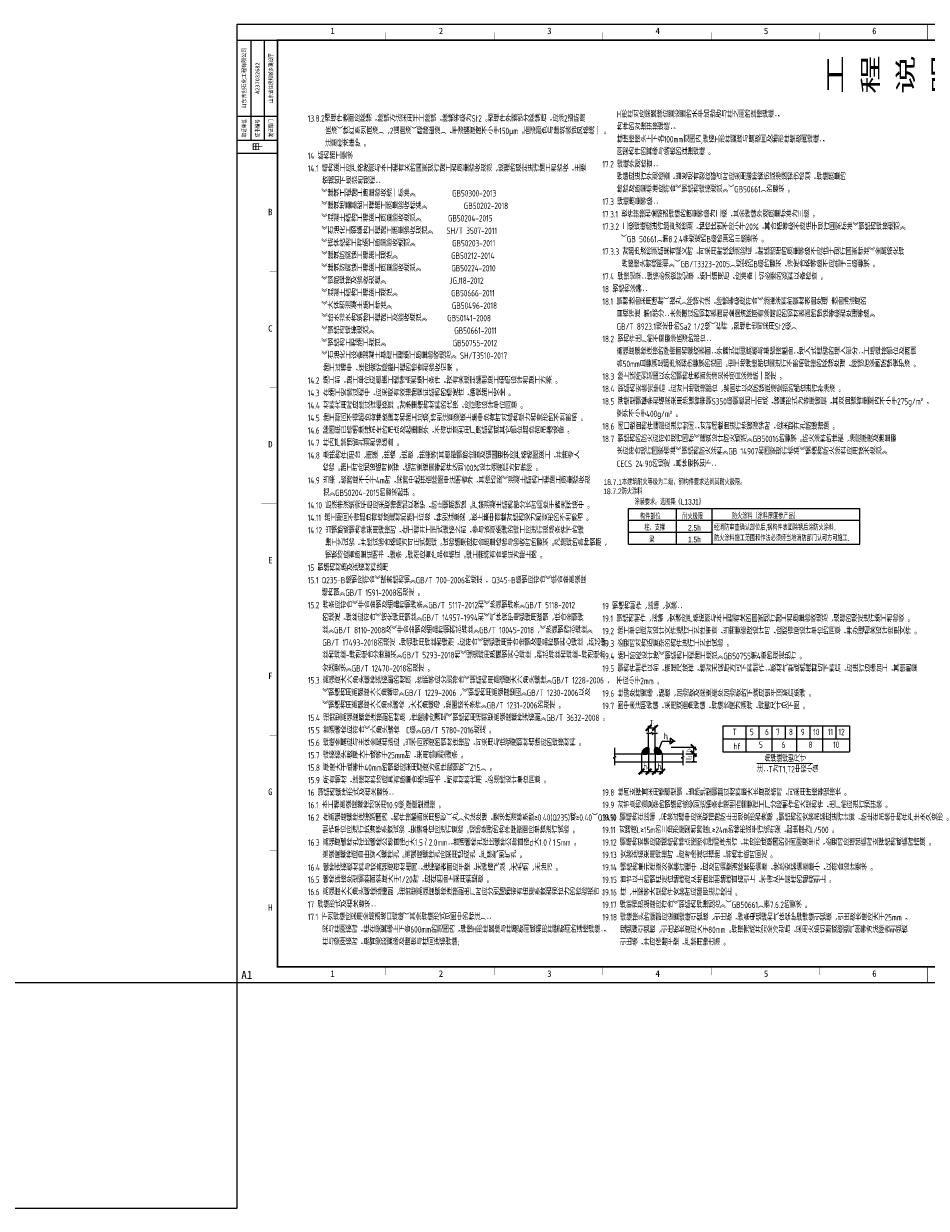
# Model space of a CAD drawing. Extents: x -294221 to 474257, y -25219 to 114942.
# Tile 5 of 70: x -171333 to -115383, y -25219 to 48167. Entities that reach past the tile are written whole.
import ezdxf
from ezdxf.enums import TextEntityAlignment as Align

# ---------------------------------------------------------------- set-up
doc = ezdxf.new("R2010")
doc.units = 0
doc.header["$LTSCALE"] = 1000
doc.linetypes.add('CONTINOUS', pattern=[0])
for name, color, linetype in [('1-ZHMH-图名', 7, 'Continuous'), ('2', 15, 'Continuous'), ('BORDER', 7, 'Continuous'), ('DIM', 3, 'Continuous'), ('TXT', 12, 'Continuous'), ('说明', 2, 'Continuous')]:
    doc.layers.add(name, color=color, linetype=linetype)
doc.styles.add('QC_宋体', font='txt')
doc.styles.add('QY font', font='qy_eng.shx', dxfattribs={"width": 0.7, "bigfont": 'qy_chn.shx'})
doc.styles.add('TSSD_Rein', font='Tssdeng.shx', dxfattribs={"width": 0.7, "bigfont": '@@tssdchn.shx'})
doc.styles.add('宋体', font='txt')

# ---------------------------------------------------------------- blocks, each defined once
blk = doc.blocks.new('XG')
blk.add_line((0, 0.91), (0, -0.91))
at = {"color": 0, "const_width": 0.25}
blk.add_lwpolyline([(-0.44, -0.41), (0.44, 0.47)], dxfattribs=at)
at = {"layer": '2', "linetype": 'CONTINOUS', "ltscale": 8}
blk.add_line((0, 0), (-2.33, 0), dxfattribs=at)
at = {"layer": 'Defpoints', "color": 0, "linetype": 'ByBlock'}
blk.add_point((0, -0.03), dxfattribs=at)
blk = doc.blocks.new('_ArchTick')
at = {"color": 0, "linetype": 'ByBlock', "const_width": 0.5}
blk.add_lwpolyline([(-0.71, -0.71), (0.71, 0.71)], dxfattribs=at)
blk = doc.blocks.new('FH19.资质证书')
for p, q in [((-25, 0), (0, 0)), ((-16.67, 0), (-16.67, -62)), ((-8.33, 0), (-8.33, -62)), ((-25, -47), (0, -47)), ((-25, -62), (0, -62)), ((-25, -70), (0, -70))]:
    blk.add_line(p, q)
for p in [(-16.67, -62), (-8.33, -62)]:
    blk.add_point(p)
at = {"style": '宋体', "width": 0.8}
for s, height, p in [('取证单位', 2.5, (-20.83, -54.5)), ('证书编号', 2.5, (-12.5, -54.5)), ('发证部门', 2.5, (-4.17, -54.5)), ('甲', 5, (-12.5, -66))]:
    blk.add_text(s, height=height, rotation=90, dxfattribs=at).set_placement(p, align=Align.MIDDLE_CENTER)
at = {"style": '宋体'}
for tag, width, p in [('公司名称', 0.9, (-20.83, -23.5)), ('发证部门', 0.8, (-4.17, -23.5))]:
    blk.add_attdef(tag, text='', height=2.5, rotation=90, dxfattribs=dict(at, width=width)).set_placement(p, align=Align.MIDDLE_CENTER)
blk.add_attdef('证书编号', text='', height=2.5, rotation=90, dxfattribs=at).set_placement((-12.5, -23.5), align=Align.MIDDLE_CENTER)
blk = doc.blocks.new('A1E图框')
for points, const_width in [([(0, 0), (841, 0), (841, 594), (0, 594)], 0.5), ([(25, 10), (831, 10), (831, 584), (25, 584)], 1)]:
    blk.add_lwpolyline(points, close=True, dxfattribs=dict(const_width=const_width))
for points, const_width in [([(92.17, 589), (92.17, 584)], 0.2), ([(159.33, 589), (159.33, 584)], 0.2), ([(226.5, 589), (226.5, 584)], 0.2), ([(293.67, 589), (293.67, 584)], 0.2), ([(360.83, 589), (360.83, 584)], 0.2), ([(428, 584), (428, 594)], 0.35), ([(495.17, 589), (495.17, 584)], 0.2), ([(562.33, 589), (562.33, 584)], 0.2), ([(629.5, 589), (629.5, 584)], 0.2), ([(696.67, 589), (696.67, 584)], 0.2), ([(763.83, 589), (763.83, 584)], 0.2), ([(836, 512.25), (831, 512.25)], 0.2), ([(25, 440.5), (20, 440.5)], 0.2), ([(836, 440.5), (831, 440.5)], 0.2), ([(25, 368.75), (20, 368.75)], 0.2), ([(836, 368.75), (831, 368.75)], 0.2), ([(25, 297), (25, 307)], 0.2), ([(15, 297), (25, 297)], 0.35), ([(831, 297), (841, 297)], 0.35), ([(25, 225.25), (20, 225.25)], 0.2), ([(836, 225.25), (831, 225.25)], 0.2), ([(25, 153.5), (20, 153.5)], 0.2), ([(836, 153.5), (831, 153.5)], 0.2), ([(25, 81.75), (20, 81.75)], 0.2), ([(836, 81.75), (831, 81.75)], 0.2), ([(836, 81.75), (831, 81.75)], 0.2), ([(92.17, 10), (92.17, 5)], 0.2), ([(159.33, 10), (159.33, 5)], 0.2), ([(226.5, 10), (226.5, 5)], 0.2), ([(293.67, 10), (293.67, 5)], 0.2), ([(360.83, 10), (360.83, 5)], 0.2), ([(428, 10), (428, 0)], 0.35), ([(495.17, 10), (495.17, 5)], 0.2), ([(562.33, 10), (562.33, 5)], 0.2), ([(629.5, 10), (629.5, 5)], 0.2), ([(696.67, 10), (696.67, 5)], 0.2), ([(763.83, 10), (763.83, 5)], 0.2)]:
    blk.add_lwpolyline(points, dxfattribs=dict(const_width=const_width))
blk.add_blockref('FH19.资质证书', (25, 584)).add_auto_attribs({'公司名称': '山东齐创石化工程有限公司', '证书编号': 'A237032682', '发证部门': '山东省住房和城乡建设厅'})
at = {"style": 'QC_宋体'}
for s, p in [('1', (59.1, 589.78)), ('2', (126.27, 589.78)), ('3', (193.44, 589.78)), ('4', (260.61, 589.78)), ('5', (327.78, 589.78)), ('6', (394.95, 589.78)), ('7', (462.12, 589.78)), ('8', (529.29, 589.78)), ('9', (596.46, 589.78)), ('10', (665.05, 589.78)), ('11', (732.22, 589.78)), ('12', (799.39, 589.78)), ('A', (836.5, 548.96)), ('B', (20.5, 477.62)), ('B', (836.5, 477.21)), ('C', (20.5, 405.46)), ('C', (836.5, 405.46)), ('D', (20.5, 333.71)), ('D', (836.5, 333.71)), ('E', (20.5, 261.96)), ('E', (836.5, 261.96)), ('F', (20.5, 190.21)), ('F', (836.5, 190.21)), ('G', (20.5, 118.46)), ('G', (836.5, 118.46)), ('H', (20.5, 46.71)), ('H', (836.5, 46.71)), ('1', (59.1, 5.78)), ('2', (126.27, 5.78)), ('3', (193.44, 5.78)), ('4', (260.61, 5.78)), ('5', (327.78, 5.78)), ('6', (394.95, 5.78)), ('7', (462.12, 5.78)), ('8', (529.29, 5.78)), ('9', (596.46, 5.78)), ('10', (665.05, 5.78)), ('11', (732.22, 5.78)), ('12', (799.39, 5.78))]:
    blk.add_text(s, height=4, dxfattribs=at).set_placement(p, align=Align.MIDDLE_CENTER)
at = {"layer": 'Defpoints', "color": 6, "style": 'QC_宋体'}
blk.add_text('A1', height=5, dxfattribs=at).set_placement((2.5, 2.5))

msp = doc.modelspace()

# ---------------------------------------------------------------- hatches: boundary and pattern name
for points in [[(-132600.313, 3345.793, 0.351868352), (-133040.574, 2942.908), (-132600.313, 2942.908)], [(-132202.337, 3345.793, -0.351868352), (-131762.076, 2942.908), (-132202.337, 2942.908)]]:
    msp.add_hatch(color=256).paths.add_polyline_path(points)

# ---------------------------------------------------------------- linework, layer by layer
at = {"color": 0, "linetype": 'ByBlock'}
for p, q in [((-132600.313, 4271.311), (-132600.313, 4668.684)), ((-132600.313, 4543.684), (-132200.313, 4543.684)), ((-132200.313, 4271.311), (-132200.313, 4668.684)), ((-132594.241, 2942.908), (-132594.241, 1707.658)), ((-131189.009, 3342.908), (-129678.281, 3342.908)), ((-130275.522, 2942.908), (-129678.281, 2942.908)), ((-129803.281, 2942.908), (-129803.281, 3342.908)), ((-133046.16, 2880.408), (-133046.16, 1707.658)), ((-132200.313, 2880.408), (-132200.313, 1707.658)), ((-131754.467, 2880.408), (-131754.467, 1707.658)), ((-133046.16, 1832.658), (-132594.241, 1832.658)), ((-132594.241, 1832.658), (-132200.313, 1832.658)), ((-132200.313, 1832.658), (-131754.467, 1832.658))]:
    msp.add_line(p, q, dxfattribs=at)
for p, q in [((-126580.481, 4662.921), (-126580.481, 3062.921)), ((-125767.346, 4662.921), (-125767.346, 3862.921)), ((-124954.212, 4662.921), (-124954.212, 3062.921)), ((-124954.212, 4464.569), (-124954.212, 3862.921)), ((-124141.078, 4662.921), (-124141.078, 3862.921)), ((-123421.581, 4662.921), (-123421.581, 3062.921)), ((-122608.447, 4662.921), (-122608.447, 3862.921)), ((-121818.773, 4662.921), (-121818.773, 3062.921)), ((-120982.178, 4662.921), (-120982.178, 3862.921)), ((-132724.12, 4208.811), (-132452.98, 4208.811)), ((-132600.313, 2942.908), (-132600.313, 4208.811)), ((-132452.98, 4208.811), (-132406.796, 4278.249)), ((-132406.796, 4278.249), (-132349.065, 4116.226)), ((-132349.065, 4116.226), (-132314.426, 4208.811)), ((-132314.426, 4208.811), (-132039.293, 4208.811)), ((-132200.313, 2942.908), (-132200.313, 4208.811)), ((-131977.39, 3126.336), (-131751.603, 3723.43)), ((-131751.603, 3723.43), (-130952.903, 3723.43)), ((-131010.908, 3723.43), (-131251.518, 3909.685)), ((-131251.518, 3909.685), (-131251.518, 3723.43)), ((-131010.908, 3723.43), (-131251.518, 3537.175)), ((-131251.518, 3537.175), (-131251.518, 3723.43)), ((-134705.331, 3304.238), (-134705.331, 2796.205)), ((-134705.331, 2942.908), (-130483.15, 2942.908)), ((-130483.15, 3145.978), (-130483.15, 2796.205)), ((-130283.15, 2942.908), (-129603.281, 2942.908)), ((-134635.893, 2750.02), (-134797.916, 2692.289)), ((-134797.916, 2692.289), (-134705.331, 2657.651)), ((-134705.331, 2796.205), (-134635.893, 2750.02)), ((-134705.331, 2657.651), (-134705.331, 2241.987)), ((-134705.331, 2442.908), (-130483.15, 2442.908)), ((-130413.712, 2750.02), (-130575.735, 2692.289)), ((-130575.735, 2692.289), (-130483.15, 2657.651)), ((-130483.15, 2796.205), (-130413.712, 2750.02)), ((-130483.15, 2657.651), (-130483.15, 2241.987)), ((-130283.15, 2442.908), (-129603.281, 2442.908)), ((-129803.281, 2542.908), (-129803.281, 2842.908))]:
    msp.add_line(p, q)
for centre, radius, start, end in [((-132569.638, 2870.277), 476.504, 93.45853769, 171.23246028), ((-132824.724, 3639.556), 729.017, 252.86227557, 287.13772443), ((-133014.518, 3142.908), 459.962, 334.22627517, 25.77372483), ((-131788.133, 3142.908), 459.962, 154.22627517, 205.77372483), ((-132233.013, 2870.277), 476.504, 8.76753972, 86.54146231), ((-131977.926, 3639.556), 729.017, 252.86227557, 287.13772443)]:
    msp.add_arc(centre, radius, start, end)
at = {"layer": '1-ZHMH-图名'}
msp.add_lwpolyline([(-158094.315, -11257.991), (-173598.734, -11257.991), (-173598.734, -25219.364), (-158094.315, -25219.364)], close=True, dxfattribs=at)
at = {"layer": 'BORDER'}
msp.add_lwpolyline([(-158094.315, -11257.991), (-158094.315, 48142.009), (-73994.315, 48142.009), (-73994.315, -11257.991)], close=True, dxfattribs=at)
at = {"layer": 'BORDER', "const_width": 50}
msp.add_lwpolyline([(-155594.315, -10257.991), (-155594.315, 47142.009), (-74994.315, 47142.009), (-74994.315, -10257.991)], close=True, dxfattribs=at)
at = {"layer": 'Defpoints', "color": 0, "linetype": 'ByBlock'}
for p in [(-132200.313, 4543.684), (-132600.313, 4208.811), (-132200.313, 4208.811), (-134705.331, 2942.908), (-133046.16, 2942.908), (-132594.241, 2942.908), (-132594.241, 2942.908), (-132208.41, 2942.908), (-132208.41, 2942.908), (-131756.491, 2942.908), (-131251.509, 3342.908), (-130338.022, 2942.908), (-129803.281, 3342.908), (-134705.331, 2442.908), (-132594.241, 1832.658), (-132200.313, 1832.658), (-131754.467, 1832.658)]:
    msp.add_point(p, dxfattribs=at)
at = {"layer": 'DIM', "color": 3, "linetype": 'Continuous'}
for p, q in [((-133840.218, 15931.75), (-133840.218, 18139.612)), ((-130861.952, 15931.75), (-130861.952, 18139.612)), ((-128663.619, 15931.75), (-128663.619, 18139.612)), ((-119512.36, 15931.75), (-119512.36, 18139.612)), ((-133840.218, 17403.658), (-119512.36, 17403.658)), ((-133840.218, 16667.704), (-128663.619, 16667.704)), ((-133840.218, 15931.75), (-119512.36, 15931.75))]:
    msp.add_line(p, q, dxfattribs=at)
msp.add_lwpolyline([(-133840.218, 18139.612), (-119512.36, 18139.612)], dxfattribs=at)
at = {"layer": 'TXT', "color": 7}
for p, q in [((-127998.501, 4662.921), (-127998.501, 3062.921)), ((-127998.501, 4662.921), (-120151.422, 4662.921)), ((-120151.422, 4662.921), (-120151.422, 3062.921)), ((-127998.501, 3862.921), (-120151.422, 3862.921)), ((-127998.501, 3062.921), (-120151.422, 3062.921))]:
    msp.add_line(p, q, dxfattribs=at)
at = {"layer": 'TXT', "color": 7, "const_width": 45}
msp.add_lwpolyline([(-125891.378, 2334.74), (-122436.368, 2334.74)], dxfattribs=at)

# ---------------------------------------------------------------- block references
at = {"xscale": 100, "yscale": 100, "zscale": 100}
msp.add_blockref('A1E图框', (-158094.315, -11257.991), dxfattribs=at)
at = {"color": 0, "linetype": 'ByBlock', "xscale": 250, "yscale": 250, "zscale": 250}
for p, rotation in [((-132600.313, 4543.684), 180), ((-129803.281, 3342.908), 90), ((-129803.281, 2942.908), 270), ((-133046.16, 1832.658), 180), ((-132594.241, 1832.658), 180), ((-132200.313, 1832.658), 180)]:
    msp.add_blockref('_ArchTick', p, dxfattribs=dict(at, rotation=rotation))
for p in [(-132200.313, 4543.684), (-132594.241, 1832.658), (-132200.313, 1832.658), (-131754.467, 1832.658)]:
    msp.add_blockref('_ArchTick', p, dxfattribs=at)
at = {"color": 3, "xscale": 100, "yscale": 100, "zscale": 100}
for p, rotation in [((-129803.281, 2942.908), 90), ((-129803.281, 2442.908), 270)]:
    msp.add_blockref('XG', p, dxfattribs=dict(at, rotation=rotation))

# ---------------------------------------------------------------- texts
at = {"style": 'TSSD_Rein', "width": 0.7}
msp.add_text('工 程 说 明', height=2000, dxfattribs=at).set_placement((-117780.144, 45004.1), align=Align.MIDDLE)
for s, height, p in [('1', 200, (-132311.897, 4661.101)), ('T', 400, (-127396.167, 4088.857)), ('5', 400, (-126319.659, 4088.857)), ('6', 400, (-125381.406, 4088.857)), ('7', 400, (-124697.141, 4088.857)), ('8', 400, (-123898.801, 4088.857)), ('9', 400, (-123159.754, 4088.857)), ('10', 400, (-122395.207, 4088.857)), ('11', 400, (-121492.403, 4088.857)), ('12', 400, (-120828.853, 4088.857)), ('f', 200, (-131489.967, 3779.131)), ('h\x8ef', 400, (-127341.146, 3201.8)), ('5', 400, (-125755.281, 3298.357)), ('6', 400, (-124346.033, 3298.357)), ('8', 400, (-122684.97, 3298.357)), ('10', 400, (-121166.187, 3298.357)), ('f', 200, (-132718.035, 1897.114)), ('f', 200, (-131843.466, 1897.114))]:
    msp.add_text(s, height=height, dxfattribs=at).set_placement(p)
for s, height, p in [('h', 300, (-129967.639, 3061.117)), ('f', 200, (-129899.669, 3213.752)), ('2', 200, (-129916.09, 2708.873))]:
    msp.add_text(s, height=height, rotation=90, dxfattribs=at).set_placement(p)
at = {"insert": (-130086.006, 2613.079), "char_height": 300, "attachment_point": 5, "rotation": 90, "style": 'TSSD_Rein'}
msp.add_mtext('T', dxfattribs=at)
at = {"layer": 'DIM', "color": 3, "linetype": 'Continuous', "style": 'QY font', "width": 0.7}
for s, p in [('18.7.1本建筑耐火等级为二级，钢构件要求达到其耐火极限。', (-135390.834, 19597.545)), ('18.7.2防火涂料', (-135405.078, 19021.684)), ('涂装要求。选图集《L13J1》', (-133471.554, 18367.609)), ('构件部位', (-133130.623, 17463.273)), ('耐火极限', (-130503.38, 17463.273)), ('防火涂料（涂料厚度参产品）', (-127431.239, 17496.991)), ('柱、支撑', (-132855.607, 16776.119)), ('2.5h', (-130156.307, 16763.685)), ('经消防审查确认部位后,钢构件表面除锈后涂防火涂料.', (-128547.285, 16780.117)), ('梁', (-132559.092, 16033.209)), ('1.5h', (-130156.307, 16034.481)), ('防火涂料施工范围和作法必须经当地消防部门认可方可施工.', (-128538.844, 16127.476))]:
    msp.add_text(s, height=350, dxfattribs=at).set_placement(p)
at = {"layer": '说明', "color": 0, "style": 'TSSD_Rein', "width": 0.7}
for s, p in [('H形柱对应梁翼缘位置设置的水平加劲肋与柱之间的连接焊缝；', (-134571.231, 42351.11)), ('13.8.2预埋件表面应除锈，除锈方法采用手工除锈，除锈等级为St2。预埋件外露部分除锈后，应涂2道防腐', (-153723.851, 42097.092)), ('构件的对接拼接焊缝；', (-134571.231, 41578.034)), ('底漆（铁红系列底漆）、2道面漆（醇酸磁漆），干漆膜厚度不小于150μm。面漆颜色与建筑装饰风格统一。', (-152641.804, 41324.015)), ('柱拼接接头上下各100mm范围内,焊接H形柱翼缘与腹板间及箱形柱壁板间焊缝；', (-134571.231, 40804.957)), ('注意经常维护。', (-152641.804, 40550.938)), ('刚架构件的翼缘与端板的连接焊缝。', (-134571.231, 40031.88)), ('14 结构施工要求', (-153723.851, 39777.861)), ('17.2 焊缝外观检查：', (-135461.383, 39258.803)), ('14.1 结构施工应严格按照与本工程有关的国家现行施工和质量验收规范、规程的规定进行施工和验收，主要', (-153723.851, 39004.784)), ('焊缝应进行外观检查，当发现有裂纹疑点时应采用磁粉探伤或渗透探伤检测，焊缝质量的', (-134571.231, 38485.726)), ('依据如下规范和规程：', (-152832.291, 38231.707)), ('检验及质量标准应符合《钢结构焊接规范》（GB50661）的要求。', (-134571.231, 37712.649)), ('17.3 焊缝质量等级：', (-135461.383, 36939.572)), ('17.3.1 板件拼接和全熔透焊缝的质量等级为二级，其余焊缝外观质量标准为三级。', (-135461.383, 36166.495)), ('17.3.2 二级焊缝应进行超声波检测，抽检比例不应小于20%%%，其合格等级不应低于现行国家标准《钢结构焊接规范》', (-135461.383, 35393.418)), ('（GB 50661）第8.2.4条规定的B级检测的Ⅲ级要求。', (-134307.146, 34620.341)), ('17.3.3 对超声波检测结果有疑义时，可采用射线检测验证，射线照相的质量等级不应低于现行国家标准《金属熔化焊', (-135461.383, 33847.264)), ('17.4 焊接记录：焊接必须做好记录，施工结束后，应准备一切必要的资料以备检查。', (-135461.383, 32301.11)), ('18 钢结构涂装：', (-135461.383, 31528.034)), ('18.1 钢材表面采用喷射（抛丸）除锈方法，除锈等级应符合《涂覆涂料前钢材表面处理 表面清洁度的', (-135461.383, 30754.957)), ('目视评定 第1部分：未涂覆过的钢材表面和全面清除原有涂层后的钢材表面的锈蚀等级和处理等级》', (-134571.231, 29981.88)), ('GB/T 8923.1规定中的Sa2 1/2级（栏杆、预埋件也可采用St2级）', (-134571.231, 29208.803)), ('18.2 钢构件出厂前不需要涂底漆的部位：', (-135461.383, 28435.726)), ('高强度螺栓连接的摩擦面和螺纹表面；外露式柱脚底板与基础接触面；埋入式柱脚的埋入部分；工地焊接部位及两侧', (-134571.231, 27662.649)), ('各50mm且要满足超声波探伤要求的范围。但工地焊接部位需进行不影响焊接的除锈处理，除锈后涂刷防锈保护漆。', (-134571.231, 26889.572)), ('施工过程中，还应做好隐蔽工程的检查和验收记录。', (-152777.912, 26635.553)), ('18.3 除上述所列范围以外的钢构件表面涂漆见本项目涂漆统一规定。', (-135461.383, 26116.495)), ('14.2 施工前，施工单位应根据工程特点和施工条件，按有关规定编制施工组织设计和施工方案。', (-153723.851, 25862.476)), ('18.4 钢结构安装完毕后，应对工地焊接部位、紧固件以及防锈底漆受损的部位进行补涂漆。', (-135461.383, 25343.418)), ('14.3 在施工安装过程中，应采取有效措施保证结构的稳定性，确保施工安全。', (-153723.851, 25089.399)), ('18.5 薄壁型钢檩条和墙梁采用热镀锌带钢S350级钢板加工而成，镀层形式为等厚镀层，其双面镀锌量室内不小于275g/m\x8c2\x8d，', (-135461.383, 24570.341)), ('14.4 材料代用时应经过详细换算。对承重结构材料的代换，应征得设计单位同意。', (-153723.851, 24316.322)), ('室外不小于400g/m\x8c2\x8d。', (-134571.231, 23797.264)), ('14.5 施工期间不得超负荷堆放建材和施工垃圾,特别注意梁板上集中负荷时对结构受力和变形的不利影响。', (-153723.851, 23543.246)), ('18.6 闭口截面构件端部应进行封闭；对封闭截面进行热镀浸锌时，应采取开孔防爆措施。', (-135461.383, 23024.187)), ('14.6 除图纸已标明悬挂吊车的吊点及起重量外，不得任意利用厂房结构或其它部位超负荷吊装设备。', (-153723.851, 22770.169)), ('14.7 柱内严禁预留孔洞和接线盒。', (-153723.851, 21997.092)), ('18.7 钢结构的防火应符合现行国标《建筑设计防火规范》GB50016的要求。防火涂料的性能、涂层厚度及质量要', (-135461.383, 22251.11)), ('14.8 悬挑构件(阳台、雨篷、挑檐、挑板、挑梁等)其根部钢筋位置及锚固要求应严格按图施工，并需专人', (-153723.851, 21224.015)), ('求应符合现行国家标准《钢结构防火涂料》GB 14907和国家现行标准《钢结构防火涂料应用技术规范》', (-134571.231, 21478.034)), ('检验。施工时应加设临时支撑，临时支撑需等构件达到100%%%设计强度后方可拆除。', (-152799.929, 20450.938)), ('CECS 24:90的规定，具体要求如下：', (-134571.231, 20704.957)), ('14.9 当梁、板跨度不小于4m时，梁跨中起拱值除图中注明者外，其他均按《混凝土结构工程施工质量验收规', (-153723.851, 19677.861)), ('范》GB50204-2015的要求起拱。', (-152757.201, 18904.784)), ('14.10 后浇带浇筑完毕后应采取措施加以保护，防止钢筋锈蚀。严禁混凝土结构部分长时间处于露天环境中。', (-153723.851, 18131.707)), ('14.11 施工期间不得超负荷堆放建材和施工垃圾，特别注意梁、板上集中荷载对结构受力和变形的不利影响。', (-153723.851, 17358.63)), ('14.12 当钢筋或钢构件采用焊接时，在工程开工正式焊接之前，参与该项施焊的焊工应进行现场条件下的焊', (-153723.851, 16585.553)), ('接工艺试验，并经试验合格后方可正式施焊。试验结果应符合质量检验与验收时的要求。凡施焊的各种钢筋、', (-152641.804, 15812.476)), ('钢板均应有质量证明书，焊条、焊剂应有产品合格证。焊工需持有合格证方能上岗。', (-152641.804, 15039.399)), ('15 钢结构材质及连接材料选用', (-153723.851, 14266.322)), ('15.1 Q235-B级钢应符合《碳素结构钢》GB/T 700-2006的规定， Q345-B级钢应符合《低合金高强度', (-153723.851, 13493.246)), ('结构钢》GB/T 1591-2008的规定。', (-152854.332, 12720.169)), ('15.2 焊条应符合《非合金钢及细晶粒钢焊条》GB/T 5117-2012和《热强钢焊条》GB/T 5118-2012 ', (-153723.851, 11947.092)), ('19 钢结构制作、运输、安装：', (-135461.383, 11885.971)), ('的规定，焊丝应符合《熔化焊用钢丝》GB/T 14957-1994和《气体保护电弧焊用碳钢、低合金钢焊', (-152823.181, 11174.015)), ('19.1 钢结构制作、运输、安装应严格按照与本工程有关的国家现行施工和质量验收规范、规程的规定进行施工和验收。', (-135461.383, 11112.894)), ('丝》GB/T 8110-2008及《非合金钢及细晶粒钢药芯焊丝》GB/T 10045-2018、《热强钢药芯焊丝》', (-152823.181, 10400.938)), ('19.2 施工单位应对设计文件进行工艺性审查，当需要修改设计时，应取得原设计单位的同意，并办理相关设计变更文件。', (-135461.383, 10339.818)), ('GB/T 17493-2018的规定，埋弧焊用焊丝和焊剂，应符合《埋弧焊用非合金钢及细晶粒钢实心焊丝、药芯焊', (-152823.181, 9627.861)), ('19.3 必要时对构造复杂的构件进行工艺性试验。', (-135461.383, 9566.741)), ('19.4 施工阶段设计按《钢结构工程施工规范》GB50755第4章的规定执行。', (-135461.383, 8793.664)), ('分类要求》GB/T 12470-2018的规定。', (-152820.811, 8028.922)), ('19.5 钢构件制作以前，需足尺放样，核对无误后方可下料制作；板材气割或机械剪切下料后，应进行边缘加工，其刨削量', (-135461.383, 8020.587)), ('15.3 高强度大六角头螺栓连接副的材质、性能等应分别符合《钢结构用高强度大六角头螺栓》GB/T 1228-2006、 ', (-153711.676, 7290.903)), ('不应小于2mm。', (-134571.231, 7247.51)), ('《钢结构用高强度大六角螺母》GB/T 1229-2006、《钢结构用高强度垫圈》GB/T 1230-2006以及', (-152820.811, 6517.826)), ('19.6 柱脚处柱翼缘、腹板、加劲板及梁支座处加劲板的下端应刨平顶紧后施焊。', (-135461.383, 6474.433)), ('《钢结构用高强度大六角头螺栓、大六角螺母、垫圈技术条件》GB/T 1231-2006的规定。', (-152820.811, 5744.749)), ('19.7 图中未注明焊缝，采用双面角焊缝，焊缝长度为满焊，焊脚尺寸见下图。', (-135461.383, 5701.356)), ('15.4 扭剪型高强度螺栓连接副的材质、性能等应满足《钢结构用扭剪型高强度螺栓连接副》GB/T 3632-2008。 ', (-153711.676, 4971.672)), ('15.5 普通螺栓应符合《六角头螺栓  C级》GB/T 5780-2016规定。 ', (-153711.676, 4198.595)), ('15.6 焊缝金属应与主体金属相适应。当不同强度的钢材连接时，可采用与低强度钢材相适应的焊接材料。', (-153711.676, 3425.518)), ('h', (-131650.233, 3839.674)), ('15.7 焊接接头板厚大于或等于25mm时，采用低氢型焊条。', (-153711.676, 2652.441)), ('h', (-132921.16, 1957.658)), ('h', (-132046.59, 1957.658)), ('注：T为T1,T2中较小值', (-125886.949, 1780.467)), ('角焊缝焊脚尺寸', (-125405.096, 2434.953)), ('16 钢结构螺栓形式及相关要求：', (-153711.676, 333.211)), ('16.1 本工程高强度螺栓均采用10.9级,摩擦型连接。', (-153711.676, -439.866)), ('19.9 对节点构造复杂的钢结构或受到运输条件限制而需要在工厂分段制作的大型构件，出厂前应进行预拼装。', (-135461.383, -432.011)), ('16.2 在高强度螺栓连接范围内，构件接触面采用喷砂（丸）方法处理，要求抗滑移系数≥0.40(Q235)或≥0.40（Q345)。', (-153711.676, -1212.943)), ('19.10 钢结构在运输、吊装过程中应采取措施防止出现变形和失稳。钢结构的安装吊装应进行计算，防止在吊装中构件产生永久变形。', (-135461.383, -1205.088)), ('制作单位应进行抗滑移系数试验，安装单位应进行复验。现场处理的构件摩擦面应单独进行试验。', (-152812.645, -1986.02)), ('16.3 高强度螺栓孔径比螺栓公称直径d大1.5～2.0mm；普通螺栓孔径比螺栓公称直径d大1.0～1.5mm。', (-153711.676, -2759.097)), ('高强度螺栓应自由穿入螺栓孔。高强度螺栓孔应采用钻成孔，严禁气割扩孔。', (-152812.645, -3532.174)), ('16.4 螺栓连接板材料与较高强度母材相同；连接板表面应平整，无焊接飞溅、无毛刺、无油污。', (-153711.676, -4305.251)), ('19.14 钢结构单元在逐次安装过程中，应及时调整消除累积偏差，使总安装偏差最小，以符合设计要求。', (-135461.383, -4297.396)), ('16.5 螺栓连接处型钢斜面斜度大于1/20时，应在斜面上采用斜垫板。', (-153723.851, -5048.024)), ('19.15 首节以上的钢柱定位轴线应从地面控制轴线直接引上，不得从下层柱的轴线引上。', (-135461.383, -5070.473)), ('16.6 高强度大六角头螺栓连接副、扭剪型高强度螺栓连接副出厂时应分别随箱带有扭矩系数和预拉力的检验报告。', (-153723.851, -5821.101)), ('19.16 柱、主梁等大型构件安装时应随即进行校正。', (-135461.383, -5843.55)), ('17 焊缝形式及相关要求：', (-153723.851, -6594.178)), ('17.1 下列焊缝应采用全熔透坡口焊缝（其余焊缝形式见图中的标注）：', (-153723.851, -7367.254)), ('梁与柱刚接时，柱在梁翼缘上下各600mm的范围内，焊接H形柱翼缘与柱腹板间或箱形柱壁板间的连接焊缝；', (-152824.82, -8140.331)), ('柱与梁刚接时，悬臂梁段翼缘及腹板与柱间连接焊缝;', (-152824.82, -8913.408))]:
    msp.add_text(s, height=400, dxfattribs=at).set_placement(p)
at = {"layer": '说明', "color": 6, "style": 'TSSD_Rein', "width": 0.7}
for s, p in [('《建筑工程施工质量验收统一标准》           GB50300-2013', (-152870.599, 37458.63)), ('《混凝土结构工程施工质量验收规范》        GB50204-2015', (-152870.599, 35912.476)), ('《石油化工钢结构工程施工质量验收规范》    SH/T 3507-2011', (-152870.599, 35139.399)), ('《砌体结构工程施工质量验收规范》           GB50203-2011', (-152870.599, 34366.322)), ('《建筑防腐蚀工程施工规范》                GB50212-2014', (-152870.599, 33593.246)), ('《建筑防腐蚀工程施工质量验收规范》         GB50224-2010', (-152870.599, 32820.169)), ('焊接接头射线照相》（GB/T3323-2005）规定的B级的要求，评定合格等级不应低于Ⅲ级要求。', (-134263.776, 33074.187)), ('《钢筋焊接及验收规程》                   JGJ18-2012', (-152870.599, 32047.092)), ('《混凝土结构工程施工规范》                GB50666-2011', (-152870.599, 31274.015)), ('《大体积混凝土施工标准》                  GB50496-2018', (-152870.599, 30500.938)), ('《给水排水构筑物工程施工及验收规范》      GB50141-2008', (-152870.599, 29727.861)), ('《钢结构焊接规范》                        GB50661-2011', (-152870.599, 28954.784)), ('《钢结构工程施工规范》                    GB50755-2012', (-152870.599, 28181.707)), ('《石油化工设备混凝土基础工程施工质量验收规范》 SH/T3510-2017', (-152870.599, 27408.63))]:
    msp.add_text(s, height=400, dxfattribs=at).set_placement(p)
at = {"layer": '说明', "color": 2, "style": 'TSSD_Rein', "width": 0.7}
for s, p in [('《建筑地基基础工程施工质量验收标准》           GB50202-2018', (-152870.599, 36685.553)), ('丝和焊丝-焊剂组合分类要求》GB/T 5293-2018和《埋弧焊用热强钢实心焊丝、药芯焊丝和焊丝-焊剂组合', (-152823.181, 8854.784))]:
    msp.add_text(s, height=400, dxfattribs=at).set_placement(p)
at = {"layer": '说明', "color": 0, "style": 'TSSD_Rein', "width": 0.7}
for s, p in [('15.8 厚度大于或等于40mm的钢板应采用厚度方向性能钢板（Z15）。', (-153711.676, 2279.365)), ('15.9 所有钢材，连接材料均应具有质量合格证明书，所有材料代用，必须经设计单位同意。', (-153711.676, 1506.288)), ('19.8 柱间支撑宜采用整根型钢，当热轧型钢超过材料最大长度规格时，可采用拼接等强接长。', (-135461.383, 741.066)), ('19.12 钢结构安装应根据结构特点按照合理顺序进行，并应形成稳固的空间刚度单元，必要时应增加临时支撑结构或临时措施。', (-135461.383, -2351.242)), ('19.13 安装连接采用焊接时，应考虑定位措施，将构件临时固定。', (-135461.383, -3124.319)), ('19.17 焊前预热温度应符合《钢结构焊接规范》（GB50661）表7.6.2的要求。', (-135461.383, -6216.627)), ('19.18 焊缝接头的端部应设置焊缝引弧板、引出板，焊条电弧焊和气体保护焊焊缝引弧板、引出板长度应大于25mm，', (-135461.383, -6989.704)), ('埋弧焊引弧板、引出板长度应大于80mm。焊接完成并完全冷却后，采用火焰切割或碳弧气刨等方法除去引弧板', (-134364.385, -7762.78)), ('引出板，并应修磨平整，严禁用锤击落。', (-134364.385, -8535.857))]:
    msp.add_text(s, height=400, dxfattribs=at).set_placement(p, align=Align.TOP_LEFT)
at = {"layer": '说明', "color": 3, "style": 'TSSD_Rein', "width": 0.7}
msp.add_text('19.11 对跨度L≥15m的三角形屋架和跨度L≥24m的梯形或平行弦桁架，起拱度为L/500。', height=400, dxfattribs=at).set_placement((-135461.383, -1978.165))
at = {"layer": '说明', "color": 0, "insert": (-132401.168, 4838.404), "char_height": 400, "attachment_point": 5, "style": 'TSSD_Rein'}
msp.add_mtext('T', dxfattribs=at)

doc.saveas('drawing.dxf')
